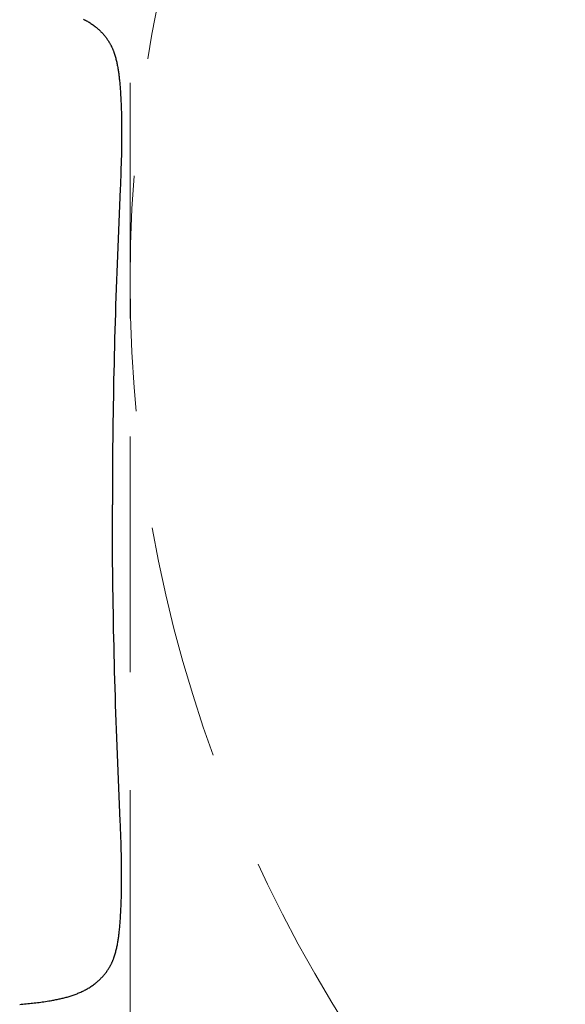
# Model space of a CAD drawing. Header units: centimetres. Extents: x 4120 to 19220, y -7417 to 180.
# Tile 137 of 223: x 12334 to 12363, y -4314 to -4261. Entities that reach past the tile are written whole.
import ezdxf

# ---------------------------------------------------------------- set-up
doc = ezdxf.new("R2010")
doc.units = ezdxf.units.CM
doc.linetypes.add('DASHED', pattern=[19.05, 12.7, -6.35])
doc.layers.add('A_Wyposażenie', color=8, linetype='Continuous')

# ---------------------------------------------------------------- blocks, each defined once
blk = doc.blocks.new('wyposażenie blok')
at = {"layer": 'A_Wyposażenie', "color": 8, "linetype": 'DASHED', "lineweight": 0, "flags": 128}
blk.add_lwpolyline([(1022.452, -399.362), (1172.452, -399.362), (1172.452, -249.362), (1022.452, -249.362)], close=True, dxfattribs=at)
at = {"layer": 'A_Wyposażenie', "color": 8, "linetype": 'Continuous'}
for points in [[(1019.951, -310.285), (1020.001, -310.311), (1020.051, -310.337), (1020.1, -310.364), (1020.149, -310.392), (1020.197, -310.421), (1020.245, -310.45), (1020.293, -310.48), (1020.34, -310.511), (1020.386, -310.542), (1020.433, -310.574), (1020.478, -310.607), (1020.523, -310.64), (1020.568, -310.675), (1020.59, -310.692), (1020.612, -310.71), (1020.634, -310.727), (1020.655, -310.745), (1020.677, -310.763), (1020.698, -310.782), (1020.719, -310.8), (1020.74, -310.819), (1020.761, -310.838), (1020.781, -310.857), (1020.802, -310.876), (1020.822, -310.895), (1020.842, -310.915), (1020.862, -310.934), (1020.882, -310.954), (1020.902, -310.974), (1020.921, -310.995), (1020.94, -311.015), (1020.959, -311.036), (1020.978, -311.056), (1020.997, -311.077), (1021.015, -311.098), (1021.034, -311.12), (1021.052, -311.141), (1021.07, -311.162), (1021.087, -311.184), (1021.105, -311.206), (1021.122, -311.228), (1021.14, -311.25), (1021.156, -311.273), (1021.173, -311.295), (1021.19, -311.318), (1021.206, -311.341), (1021.222, -311.364), (1021.238, -311.387), (1021.254, -311.41), (1021.269, -311.434), (1021.284, -311.457), (1021.299, -311.481), (1021.314, -311.505), (1021.328, -311.529), (1021.343, -311.553), (1021.357, -311.577), (1021.371, -311.602), (1021.384, -311.626), (1021.397, -311.651), (1021.411, -311.676), (1021.423, -311.701), (1021.436, -311.726), (1021.448, -311.751), (1021.461, -311.776), (1021.472, -311.802), (1021.484, -311.827), (1021.495, -311.853), (1021.507, -311.878), (1021.517, -311.904), (1021.528, -311.93), (1021.539, -311.956), (1021.549, -311.982), (1021.559, -312.009), (1021.568, -312.035), (1021.578, -312.061), (1021.596, -312.114), (1021.614, -312.168), (1021.631, -312.221), (1021.647, -312.275), (1021.662, -312.329), (1021.677, -312.383), (1021.691, -312.437), (1021.704, -312.492), (1021.717, -312.546), (1021.729, -312.601), (1021.741, -312.656), (1021.752, -312.711), (1021.763, -312.766), (1021.774, -312.821), (1021.784, -312.876), (1021.793, -312.931), (1021.803, -312.986), (1021.811, -313.042), (1021.82, -313.097), (1021.828, -313.153), (1021.836, -313.208), (1021.843, -313.264), (1021.85, -313.319), (1021.857, -313.375), (1021.864, -313.431), (1021.87, -313.486), (1021.876, -313.542), (1021.881, -313.598), (1021.892, -313.709), (1021.902, -313.821), (1021.911, -313.933), (1021.919, -314.045), (1021.927, -314.156), (1021.934, -314.268), (1021.941, -314.38), (1021.948, -314.492), (1021.954, -314.604), (1021.959, -314.716), (1021.964, -314.828), (1021.969, -314.94), (1021.973, -315.052), (1021.977, -315.164), (1021.981, -315.276), (1021.984, -315.388), (1021.987, -315.5), (1021.989, -315.612), (1021.991, -315.724), (1021.993, -315.836), (1021.995, -315.948), (1021.996, -316.061), (1021.996, -316.173), (1021.997, -316.285), (1021.997, -316.397), (1021.997, -316.509), (1021.996, -316.621), (1021.996, -316.733), (1021.995, -316.845), (1021.993, -316.957), (1021.992, -317.069), (1021.99, -317.181), (1021.986, -317.406), (1021.981, -317.63), (1021.975, -317.854), (1021.969, -318.078), (1021.961, -318.302), (1021.954, -318.526), (1021.945, -318.75), (1021.936, -318.974), (1021.927, -319.198), (1021.918, -319.422), (1021.898, -319.87), (1021.878, -320.318), (1021.859, -320.766), (1021.839, -321.214), (1021.82, -321.662), (1021.802, -322.11), (1021.784, -322.558), (1021.766, -323.006), (1021.749, -323.454), (1021.733, -323.902), (1021.717, -324.35), (1021.701, -324.799), (1021.686, -325.247), (1021.672, -325.695), (1021.658, -326.143), (1021.644, -326.591), (1021.632, -327.039), (1021.619, -327.488), (1021.607, -327.936), (1021.596, -328.384), (1021.586, -328.832), (1021.575, -329.281), (1021.566, -329.729), (1021.557, -330.177), (1021.549, -330.626), (1021.541, -331.074), (1021.534, -331.522), (1021.527, -331.971), (1021.521, -332.419), (1021.516, -332.867), (1021.511, -333.316), (1021.507, -333.764), (1021.503, -334.212), (1021.5, -334.661), (1021.498, -335.109), (1021.496, -335.558), (1021.495, -336.006), (1021.495, -336.454)], [(1016.509, -363.358), (1016.596, -363.35), (1016.683, -363.343), (1016.77, -363.335), (1016.857, -363.327), (1016.944, -363.318), (1017.031, -363.31), (1017.117, -363.301), (1017.204, -363.291), (1017.291, -363.281), (1017.378, -363.271), (1017.464, -363.261), (1017.551, -363.25), (1017.638, -363.238), (1017.724, -363.227), (1017.811, -363.214), (1017.897, -363.201), (1017.983, -363.188), (1018.07, -363.174), (1018.156, -363.159), (1018.242, -363.144), (1018.297, -363.134), (1018.352, -363.124), (1018.407, -363.114), (1018.462, -363.103), (1018.517, -363.092), (1018.572, -363.08), (1018.627, -363.068), (1018.681, -363.056), (1018.736, -363.044), (1018.791, -363.031), (1018.845, -363.018), (1018.899, -363.005), (1018.954, -362.991), (1019.008, -362.976), (1019.062, -362.961), (1019.116, -362.946), (1019.17, -362.93), (1019.223, -362.914), (1019.277, -362.897), (1019.33, -362.88), (1019.383, -362.862), (1019.436, -362.843), (1019.489, -362.824), (1019.541, -362.805), (1019.594, -362.784), (1019.646, -362.763), (1019.697, -362.742), (1019.749, -362.719), (1019.8, -362.697), (1019.851, -362.673), (1019.901, -362.649), (1019.952, -362.624), (1020.002, -362.598), (1020.051, -362.572), (1020.1, -362.544), (1020.149, -362.517), (1020.198, -362.488), (1020.246, -362.459), (1020.293, -362.429), (1020.34, -362.398), (1020.387, -362.367), (1020.433, -362.335), (1020.479, -362.302), (1020.524, -362.268), (1020.568, -362.234), (1020.59, -362.217), (1020.612, -362.199), (1020.634, -362.181), (1020.656, -362.163), (1020.677, -362.145), (1020.698, -362.127), (1020.72, -362.109), (1020.74, -362.09), (1020.761, -362.071), (1020.782, -362.052), (1020.802, -362.033), (1020.823, -362.014), (1020.843, -361.994), (1020.863, -361.974), (1020.883, -361.954), (1020.902, -361.934), (1020.922, -361.914), (1020.941, -361.894), (1020.96, -361.873), (1020.979, -361.852), (1020.997, -361.832), (1021.016, -361.81), (1021.034, -361.789), (1021.052, -361.768), (1021.07, -361.746), (1021.088, -361.725), (1021.106, -361.703), (1021.123, -361.681), (1021.14, -361.658), (1021.157, -361.636), (1021.174, -361.614), (1021.19, -361.591), (1021.207, -361.568), (1021.223, -361.545), (1021.238, -361.522), (1021.254, -361.499), (1021.27, -361.475), (1021.285, -361.452), (1021.3, -361.428), (1021.314, -361.404), (1021.329, -361.38), (1021.343, -361.356), (1021.357, -361.332), (1021.371, -361.307), (1021.385, -361.283), (1021.398, -361.258), (1021.411, -361.233), (1021.424, -361.208), (1021.437, -361.183), (1021.449, -361.158), (1021.461, -361.133), (1021.473, -361.107), (1021.485, -361.082), (1021.496, -361.056), (1021.507, -361.03), (1021.518, -361.005), (1021.529, -360.979), (1021.539, -360.953), (1021.549, -360.926), (1021.559, -360.9), (1021.569, -360.874), (1021.578, -360.847), (1021.597, -360.794), (1021.614, -360.741), (1021.631, -360.688), (1021.647, -360.634), (1021.663, -360.58), (1021.677, -360.526), (1021.691, -360.472), (1021.705, -360.417), (1021.717, -360.363), (1021.73, -360.308), (1021.742, -360.253), (1021.753, -360.198), (1021.764, -360.143), (1021.774, -360.088), (1021.784, -360.033), (1021.794, -359.978), (1021.803, -359.922), (1021.812, -359.867), (1021.82, -359.812), (1021.829, -359.756), (1021.836, -359.701), (1021.844, -359.645), (1021.851, -359.59), (1021.858, -359.534), (1021.864, -359.478), (1021.87, -359.423), (1021.876, -359.367), (1021.882, -359.311), (1021.893, -359.199), (1021.902, -359.088), (1021.911, -358.976), (1021.92, -358.864), (1021.928, -358.752), (1021.935, -358.641), (1021.942, -358.529), (1021.948, -358.417), (1021.954, -358.305), (1021.96, -358.193), (1021.965, -358.081), (1021.97, -357.969), (1021.974, -357.857), (1021.978, -357.745), (1021.981, -357.633), (1021.985, -357.521), (1021.987, -357.409), (1021.99, -357.297), (1021.992, -357.185), (1021.994, -357.072), (1021.995, -356.96), (1021.996, -356.848), (1021.997, -356.736), (1021.997, -356.624), (1021.997, -356.512), (1021.997, -356.4), (1021.997, -356.288), (1021.996, -356.176), (1021.995, -356.064), (1021.994, -355.951), (1021.992, -355.839), (1021.991, -355.727), (1021.986, -355.503), (1021.981, -355.279), (1021.976, -355.055), (1021.969, -354.831), (1021.962, -354.607), (1021.954, -354.383), (1021.946, -354.159), (1021.937, -353.935), (1021.928, -353.711), (1021.918, -353.487), (1021.899, -353.039), (1021.879, -352.591), (1021.859, -352.143), (1021.839, -351.695), (1021.82, -351.247), (1021.802, -350.799), (1021.784, -350.351), (1021.767, -349.903), (1021.75, -349.455), (1021.733, -349.006), (1021.717, -348.558), (1021.702, -348.11), (1021.687, -347.662), (1021.672, -347.214), (1021.658, -346.766), (1021.645, -346.318), (1021.632, -345.869), (1021.619, -345.421), (1021.608, -344.973), (1021.596, -344.525), (1021.586, -344.076), (1021.576, -343.628), (1021.566, -343.18), (1021.557, -342.731), (1021.549, -342.283), (1021.541, -341.835), (1021.534, -341.387), (1021.527, -340.938), (1021.521, -340.49), (1021.516, -340.041), (1021.511, -339.593), (1021.507, -339.145), (1021.503, -338.696), (1021.5, -338.248), (1021.498, -337.8), (1021.496, -337.351), (1021.495, -336.903), (1021.495, -336.454), (1021.495, -336.453)], [(1021.496, -336.454), (1021.496, -336.453)]]:
    blk.add_lwpolyline(points, dxfattribs=at)
at = {"layer": 'A_Wyposażenie', "color": 8, "linetype": 'DASHED', "lineweight": 0}
blk.add_circle((1097.452, -324.362), 75, dxfattribs=at)

msp = doc.modelspace()

# ---------------------------------------------------------------- block references
at = {"layer": 'A_Wyposażenie'}
msp.add_blockref('wyposażenie blok', (11317.575, -3950.23), dxfattribs=at)

doc.saveas('drawing.dxf')
